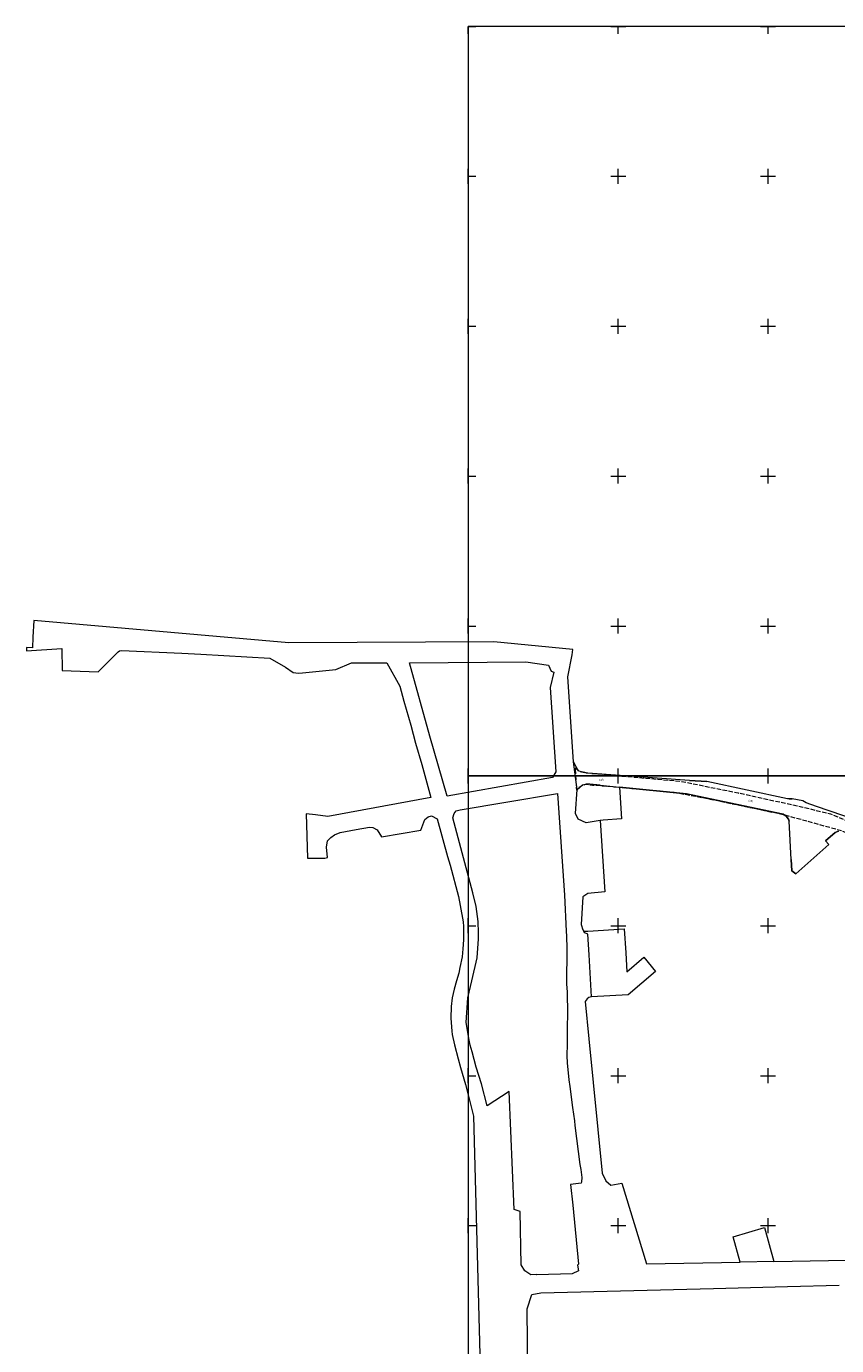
# Model space of a CAD drawing. Header units: metres. Extents: x 7575234 to 29552328, y 2827892 to 11288514.
# Tile 31 of 50: x 7581453 to 7581723, y 5648310 to 5648750. Entities that reach past the tile are written whole.
import ezdxf

# ---------------------------------------------------------------- set-up
doc = ezdxf.new("R2010")
doc.units = ezdxf.units.M
for name, pattern in [('1.5_0.5', [2, 1.5, -0.5]), ('219-500', [0]), ('egug-500', [0])]:
    doc.linetypes.add(name, pattern=pattern)
for name, color, linetype in [('218-kontur użytku gruntowego', 7, 'Continuous'), ('219-działka ewidencyjna', 7, 'Continuous'), ('jezdnia', 7, 'Continuous'), ('jezdnia-Atr17', 7, 'Continuous'), ('Wstawianie ramki sekcyjnej z opisem', 7, 'Continuous')]:
    doc.layers.add(name, color=color, linetype=linetype)
doc.styles.get("Standard").update_dxf_attribs({"font": 'ARIALN.TTF'})

msp = doc.modelspace()

# ---------------------------------------------------------------- linework, layer by layer
at = {"layer": '218-kontur użytku gruntowego', "color": 3, "linetype": 'egug-500', "lineweight": 18, "flags": 128}
for points in [[(7581455.09, 5648551.86), (7581454.81, 5648546.23)], [(7581540.15, 5648544.39), (7581455.09, 5648551.86)], [(7581454.81, 5648546.23), (7581454.65, 5648542.73)], [(7581608.56, 5648544.67), (7581540.15, 5648544.39)], [(7581634.93, 5648542.18), (7581608.56, 5648544.67)], [(7581452.69, 5648542.83), (7581452.63, 5648541.73)], [(7581452.63, 5648541.73), (7581464.42, 5648542.44)], [(7581454.65, 5648542.73), (7581452.69, 5648542.83)], [(7581464.42, 5648542.44), (7581464.56, 5648535.12)], [(7581476.61, 5648534.73), (7581483.26, 5648541.4)], [(7581483.26, 5648541.4), (7581483.73, 5648541.72)], [(7581483.73, 5648541.72), (7581484.34, 5648541.79)], [(7581484.34, 5648541.79), (7581504.43, 5648540.97)], [(7581504.43, 5648540.97), (7581510.82, 5648540.6)], [(7581510.82, 5648540.6), (7581533.78, 5648539.3)], [(7581633.21, 5648532.99), (7581634.6, 5648540.43)], [(7581634.6, 5648540.43), (7581634.93, 5648542.18)], [(7581464.56, 5648535.12), (7581473.61, 5648534.83)], [(7581533.78, 5648539.3), (7581539.04, 5648536.28)], [(7581539.04, 5648536.28), (7581541.65, 5648534.53)], [(7581544.67, 5648534.37), (7581555.82, 5648535.45)], [(7581555.82, 5648535.45), (7581561.04, 5648537.67)], [(7581561.04, 5648537.67), (7581572.86, 5648537.71)], [(7581572.86, 5648537.71), (7581577.19, 5648529.88)], [(7581580.43, 5648537.7), (7581619.22, 5648538.03)], [(7581587.23, 5648513.26), (7581580.43, 5648537.7)], [(7581619.22, 5648538.03), (7581626.73, 5648536.89)], [(7581626.73, 5648536.89), (7581627.63, 5648534.99)], [(7581627.63, 5648534.99), (7581628.55, 5648534.64)], [(7581473.61, 5648534.83), (7581476.61, 5648534.73)], [(7581541.65, 5648534.53), (7581543.33, 5648534.24)], [(7581543.33, 5648534.24), (7581544.67, 5648534.37)], [(7581628.55, 5648534.64), (7581627.27, 5648529.47)], [(7581635.06, 5648504.72), (7581633.21, 5648532.99)], [(7581577.19, 5648529.88), (7581578.53, 5648524.97)], [(7581627.27, 5648529.47), (7581629.21, 5648501.39)], [(7581578.53, 5648524.97), (7581580.81, 5648516.88)], [(7581580.81, 5648516.88), (7581582.37, 5648510.89)], [(7581593, 5648493.28), (7581587.23, 5648513.26)], [(7581582.37, 5648510.89), (7581584.54, 5648503.82)], [(7581636.81, 5648501.61), (7581635.06, 5648504.72)], [(7581584.54, 5648503.82), (7581587.51, 5648492.77)], [(7581629.21, 5648501.39), (7581628.12, 5648499.46)], [(7581639.87, 5648500.89), (7581636.81, 5648501.61)], [(7581673.81, 5648498.52), (7581639.87, 5648500.89)], [(7581628.12, 5648499.46), (7581593, 5648493.28)], [(7581635.72, 5648487.43), (7581636.28, 5648495.47)], [(7581636.28, 5648495.47), (7581638.08, 5648497.05)], [(7581638.08, 5648497.05), (7581639.46, 5648497.37)], [(7581639.46, 5648497.37), (7581643.94, 5648496.91)], [(7581643.94, 5648496.91), (7581650.4, 5648496.25)], [(7581672.81, 5648493.97), (7581650.4, 5648496.25)], [(7581650.4, 5648496.25), (7581651.16, 5648485.63)], [(7581679.6, 5648498.11), (7581673.81, 5648498.52)], [(7581706.43, 5648492.38), (7581679.6, 5648498.11)], [(7581587.51, 5648492.77), (7581553.13, 5648486.48)], [(7581597.25, 5648488.71), (7581612.51, 5648491.26)], [(7581612.51, 5648491.26), (7581629.77, 5648494.17)], [(7581629.77, 5648494.17), (7581632.14, 5648460.24)], [(7581674.38, 5648493.64), (7581672.81, 5648493.97)], [(7581704.97, 5648487.22), (7581674.38, 5648493.64)], [(7581707.08, 5648492.38), (7581706.43, 5648492.38)], [(7581708.08, 5648492.37), (7581707.08, 5648492.38)], [(7581711.63, 5648491.69), (7581708.08, 5648492.37)], [(7581712.69, 5648491.03), (7581711.63, 5648491.69)], [(7581716.13, 5648489.85), (7581712.69, 5648491.03)], [(7581549.06, 5648486.96), (7581545.91, 5648487.33)], [(7581545.91, 5648487.33), (7581546.41, 5648472.51)], [(7581553.13, 5648486.48), (7581549.06, 5648486.96)], [(7581586.67, 5648486.32), (7581587.78, 5648486.65)], [(7581587.78, 5648486.65), (7581589.65, 5648485.69)], [(7581594.9, 5648486), (7581595.32, 5648487.51)], [(7581595.32, 5648487.51), (7581595.96, 5648488.4)], [(7581595.96, 5648488.4), (7581597.25, 5648488.71)], [(7581636.63, 5648485.52), (7581635.72, 5648487.43)], [(7581706.01, 5648486.59), (7581704.97, 5648487.22)], [(7581706.84, 5648485.58), (7581706.01, 5648486.59)], [(7581729.48, 5648485.28), (7581716.13, 5648489.85)], [(7581557.28, 5648481.17), (7581562.63, 5648482.14)], [(7581562.63, 5648482.14), (7581567.06, 5648482.95)], [(7581567.06, 5648482.95), (7581568.15, 5648482.84)], [(7581568.15, 5648482.84), (7581569.63, 5648482)], [(7581584.18, 5648481.93), (7581585.56, 5648485.43)], [(7581585.56, 5648485.43), (7581586.67, 5648486.32)], [(7581589.65, 5648485.69), (7581593.06, 5648473.13)], [(7581601.51, 5648460.95), (7581594.9, 5648486)], [(7581639.3, 5648484.33), (7581636.63, 5648485.52)], [(7581643.98, 5648485.15), (7581639.3, 5648484.33)], [(7581644.98, 5648485.22), (7581643.98, 5648485.15)], [(7581643.98, 5648485.15), (7581645.57, 5648461.29)], [(7581651.16, 5648485.63), (7581644.98, 5648485.22)], [(7581707.01, 5648484.85), (7581706.84, 5648485.58)], [(7581707.68, 5648472.07), (7581707.01, 5648484.85)], [(7581552.74, 5648476.24), (7581553.08, 5648478.32)], [(7581553.08, 5648478.32), (7581554.17, 5648479.48)], [(7581554.17, 5648479.48), (7581555.38, 5648480.35)], [(7581555.38, 5648480.35), (7581557.28, 5648481.17)], [(7581569.63, 5648482), (7581571.11, 5648479.64)], [(7581571.11, 5648479.64), (7581584.18, 5648481.93)], [(7581722.32, 5648481.07), (7581719.18, 5648478.38)], [(7581719.18, 5648478.38), (7581720.27, 5648477.09)], [(7581723.44, 5648481.62), (7581722.32, 5648481.07)], [(7581553.01, 5648472.77), (7581552.74, 5648476.24)], [(7581720.27, 5648477.09), (7581709.26, 5648467.29)], [(7581546.41, 5648472.51), (7581552.21, 5648472.61)], [(7581552.21, 5648472.61), (7581553.01, 5648472.77)], [(7581593.06, 5648473.13), (7581593.93, 5648470.26)], [(7581593.93, 5648470.26), (7581596.72, 5648459.77)], [(7581707.87, 5648468.32), (7581707.68, 5648472.07)], [(7581709.26, 5648467.29), (7581707.87, 5648468.32)], [(7581602.6, 5648456.39), (7581601.51, 5648460.95)], [(7581632.14, 5648460.24), (7581632.66, 5648448.2)], [(7581639.89, 5648460.76), (7581638.22, 5648459.71)], [(7581645.57, 5648461.29), (7581639.89, 5648460.76)], [(7581596.72, 5648459.77), (7581597.3, 5648456.82)], [(7581597.3, 5648456.82), (7581598.25, 5648451.31)], [(7581603.31, 5648451.49), (7581602.6, 5648456.39)], [(7581638.22, 5648459.71), (7581637.65, 5648450.46)], [(7581603.47, 5648447.67), (7581603.31, 5648451.49)], [(7581598.25, 5648451.31), (7581598.36, 5648449.79)], [(7581598.36, 5648449.79), (7581598.45, 5648445.31)], [(7581603.36, 5648445.67), (7581603.47, 5648447.67)], [(7581632.66, 5648448.2), (7581632.73, 5648446.6)], [(7581637.65, 5648450.46), (7581638.26, 5648448.65)], [(7581638.26, 5648448.65), (7581638.54, 5648448.17)], [(7581638.54, 5648448.17), (7581639.87, 5648448.25)], [(7581638.87, 5648447.62), (7581638.54, 5648448.17)], [(7581639.93, 5648447.18), (7581638.87, 5648447.62)], [(7581639.87, 5648448.25), (7581652.05, 5648448.94)], [(7581640.32, 5648440.36), (7581639.93, 5648447.18)], [(7581652.05, 5648448.94), (7581652.51, 5648440.97)], [(7581598.45, 5648445.31), (7581598.2, 5648442.37)], [(7581603, 5648439.29), (7581603.36, 5648445.67)], [(7581632.73, 5648446.6), (7581632.83, 5648442.39)], [(7581597.92, 5648439.67), (7581597.24, 5648436.05)], [(7581598.2, 5648442.37), (7581597.92, 5648439.67)], [(7581601.22, 5648431.62), (7581603, 5648439.29)], [(7581632.83, 5648442.39), (7581632.81, 5648430.54)], [(7581641.12, 5648426.28), (7581640.32, 5648440.36)], [(7581652.51, 5648440.97), (7581652.86, 5648434.66)], [(7581652.86, 5648434.66), (7581658.6, 5648439.5)], [(7581658.6, 5648439.5), (7581662.48, 5648434.71)], [(7581596.82, 5648434.23), (7581596.04, 5648431.7)], [(7581597.24, 5648436.05), (7581596.82, 5648434.23)], [(7581662.48, 5648434.71), (7581653.3, 5648426.97)], [(7581596.04, 5648431.7), (7581595.25, 5648428.87)], [(7581599.81, 5648426.02), (7581601.22, 5648431.62)], [(7581632.81, 5648430.54), (7581633, 5648427.95)], [(7581594.59, 5648425.94), (7581594.28, 5648423.08)], [(7581595.25, 5648428.87), (7581594.59, 5648425.94)], [(7581599.35, 5648417.72), (7581599.81, 5648426.02)], [(7581633, 5648427.95), (7581633.09, 5648420.52)], [(7581639.62, 5648425.69), (7581639, 5648424.77)], [(7581640.25, 5648426.1), (7581639.62, 5648425.69)], [(7581641.12, 5648426.28), (7581640.25, 5648426.1)], [(7581653.3, 5648426.97), (7581641.12, 5648426.28)], [(7581594.28, 5648423.08), (7581594.22, 5648419.23)], [(7581633.09, 5648420.52), (7581633.01, 5648416.33)], [(7581639, 5648424.77), (7581640.24, 5648412.26)], [(7581594.22, 5648419.23), (7581594.47, 5648414.88)], [(7581600.26, 5648411.83), (7581599.35, 5648417.72)], [(7581633.01, 5648416.33), (7581632.98, 5648410.56)], [(7581594.47, 5648414.88), (7581594.59, 5648413.76)], [(7581594.59, 5648413.76), (7581595.39, 5648410.26)], [(7581600.69, 5648410.24), (7581600.26, 5648411.83)], [(7581640.24, 5648412.26), (7581644.66, 5648367.47)], [(7581595.39, 5648410.26), (7581596.6, 5648405.66)], [(7581601.33, 5648407.96), (7581600.69, 5648410.24)], [(7581602.65, 5648402.9), (7581601.33, 5648407.96)], [(7581632.98, 5648410.56), (7581632.89, 5648406.79)], [(7581596.6, 5648405.66), (7581597.45, 5648402.72)], [(7581632.89, 5648406.79), (7581632.96, 5648404.14)], [(7581632.96, 5648404.14), (7581633.43, 5648399.83)], [(7581597.45, 5648402.72), (7581599.13, 5648397.06)], [(7581604.45, 5648397.25), (7581602.65, 5648402.9)], [(7581633.43, 5648399.83), (7581633.57, 5648398.59)], [(7581633.57, 5648398.59), (7581633.87, 5648396.38)], [(7581599.13, 5648397.06), (7581600.32, 5648392.24)], [(7581606.28, 5648389.91), (7581604.45, 5648397.25)], [(7581613.59, 5648394.78), (7581606.28, 5648389.91)], [(7581615.29, 5648355.35), (7581613.59, 5648394.78)], [(7581633.87, 5648396.38), (7581634.8, 5648389.36)], [(7581600.32, 5648392.24), (7581601.71, 5648386.56)], [(7581601.71, 5648386.56), (7581603.93, 5648302.8)], [(7581634.8, 5648389.36), (7581635.43, 5648384.96)], [(7581635.43, 5648384.96), (7581635.56, 5648383.36)], [(7581635.56, 5648383.36), (7581637.24, 5648370.39)], [(7581637.24, 5648370.39), (7581637.52, 5648368.77)], [(7581637.52, 5648368.77), (7581637.84, 5648366.09)], [(7581637.69, 5648364.19), (7581634.13, 5648363.76)], [(7581634.13, 5648363.76), (7581634.92, 5648356.81)], [(7581637.81, 5648364.59), (7581637.69, 5648364.19)], [(7581637.84, 5648366.09), (7581637.81, 5648364.59)], [(7581644.66, 5648367.47), (7581645.83, 5648364.95)], [(7581645.83, 5648364.95), (7581647.53, 5648363.53)], [(7581647.53, 5648363.53), (7581651.22, 5648364.19)], [(7581651.22, 5648364.19), (7581659.47, 5648337.27)], [(7581617.29, 5648354.68), (7581615.29, 5648355.35)], [(7581617.68, 5648336.94), (7581617.29, 5648354.68)], [(7581634.92, 5648356.81), (7581636.79, 5648337.1)], [(7581688.4, 5648346.3), (7581693.57, 5648347.84)], [(7581690.65, 5648337.83), (7581688.4, 5648346.3)], [(7581693.57, 5648347.84), (7581698.75, 5648349.38)], [(7581698.75, 5648349.38), (7581701.96, 5648338.05)], [(7581618.85, 5648334.97), (7581617.68, 5648336.94)], [(7581636.79, 5648337.1), (7581636.47, 5648336.85)], [(7581659.47, 5648337.27), (7581690.65, 5648337.83)], [(7581701.96, 5648338.05), (7581690.65, 5648337.83)], [(7581701.96, 5648338.05), (7581738.36, 5648338.71)], [(7581620.87, 5648333.56), (7581618.85, 5648334.97)], [(7581622.8, 5648333.73), (7581620.87, 5648333.56)], [(7581622.92, 5648333.53), (7581622.8, 5648333.73)], [(7581634.67, 5648333.89), (7581622.92, 5648333.53)], [(7581636.75, 5648334.94), (7581634.67, 5648333.89)], [(7581636.47, 5648336.85), (7581636.75, 5648334.94)], [(7581624.24, 5648327.57), (7581681.82, 5648329.08)], [(7581681.82, 5648329.08), (7581706.42, 5648329.73)], [(7581706.42, 5648329.73), (7581723.71, 5648330.18)], [(7581619.69, 5648322.27), (7581621.18, 5648327.03)], [(7581621.18, 5648327.03), (7581624.24, 5648327.57)], [(7581619.8, 5648311.02), (7581619.69, 5648322.27)], [(7581619.93, 5648287.02), (7581619.8, 5648311.02)]]:
    msp.add_lwpolyline(points, dxfattribs=at)
at = {"layer": '219-działka ewidencyjna', "color": 3, "linetype": '219-500', "lineweight": 18, "flags": 128}
for points in [[(7581636.28, 5648495.47), (7581635.06, 5648504.72)], [(7581636.81, 5648501.61), (7581635.06, 5648504.72)], [(7581639.87, 5648500.89), (7581636.81, 5648501.61)], [(7581673.81, 5648498.52), (7581639.87, 5648500.89)], [(7581636.28, 5648495.47), (7581638.08, 5648497.05)], [(7581638.08, 5648497.05), (7581639.46, 5648497.37)], [(7581643.94, 5648496.91), (7581639.46, 5648497.37)], [(7581643.94, 5648496.91), (7581650.4, 5648496.25)], [(7581650.4, 5648496.25), (7581672.81, 5648493.97)], [(7581673.81, 5648498.52), (7581679.6, 5648498.11)], [(7581706.43, 5648492.38), (7581679.6, 5648498.11)], [(7581674.38, 5648493.64), (7581672.81, 5648493.97)], [(7581674.38, 5648493.64), (7581704.97, 5648487.22)], [(7581707.08, 5648492.38), (7581706.43, 5648492.38)], [(7581707.08, 5648492.38), (7581708.08, 5648492.37)], [(7581711.63, 5648491.69), (7581708.08, 5648492.37)], [(7581712.69, 5648491.03), (7581711.63, 5648491.69)], [(7581716.13, 5648489.85), (7581712.69, 5648491.03)], [(7581704.97, 5648487.22), (7581706.01, 5648486.59)], [(7581706.01, 5648486.59), (7581706.84, 5648485.58)], [(7581729.48, 5648485.28), (7581716.13, 5648489.85)], [(7581706.84, 5648485.58), (7581707.01, 5648484.85)], [(7581707.68, 5648472.07), (7581707.01, 5648484.85)], [(7581719.18, 5648478.38), (7581722.32, 5648481.07)], [(7581720.27, 5648477.09), (7581719.18, 5648478.38)], [(7581722.32, 5648481.07), (7581723.44, 5648481.62)], [(7581709.26, 5648467.29), (7581720.27, 5648477.09)], [(7581707.68, 5648472.07), (7581707.87, 5648468.32)], [(7581707.87, 5648468.32), (7581709.26, 5648467.29)]]:
    msp.add_lwpolyline(points, dxfattribs=at)
at = {"layer": 'jezdnia', "color": 7, "linetype": '1.5_0.5', "lineweight": 18, "flags": 128}
msp.add_lwpolyline([(7581635.7, 5648502.7), (7581637.32, 5648501.46), (7581639.47, 5648501), (7581670.96, 5648498.21), (7581680.58, 5648496.25), (7581690.05, 5648494.33), (7581711.62, 5648489.62), (7581720.85, 5648487.31), (7581750.44, 5648474.78), (7581753.46, 5648473.49), (7581767.41, 5648467.44), (7581790.61, 5648457.45), (7581791.98, 5648457.26), (7581792.98, 5648457.75), (7581793.31, 5648458.63), (7581793.04, 5648461.99), (7581791.96, 5648473.85), (7581791.95, 5648475.74), (7581793.06, 5648476.05), (7581794.21, 5648476.03), (7581795.24, 5648475.96), (7581796.26, 5648476.16), (7581797.2, 5648476.61), (7581798.06, 5648477.19), (7581798.71, 5648478.34), (7581799.97, 5648478.35), (7581801.78, 5648478.27), (7581803.7, 5648478.52), (7581804.76, 5648474.12), (7581802.79, 5648473.18), (7581805.48, 5648458.3), (7581806.05, 5648455.15), (7581806.22, 5648454.46), (7581806.99, 5648452.1), (7581808.3, 5648449.18), (7581814.57, 5648435.1), (7581815.88, 5648432.04), (7581816.2, 5648431.54), (7581817.04, 5648431.05), (7581820.38, 5648420.78), (7581813.49, 5648421.21), (7581813.21, 5648423.01), (7581806.12, 5648443.28), (7581805.38, 5648444.99), (7581804.6, 5648446.13), (7581804.29, 5648446.5), (7581802.91, 5648447.75), (7581801.3, 5648448.69), (7581797.86, 5648450.26), (7581795.09, 5648451.37), (7581783.1, 5648456.51), (7581779.07, 5648458.24), (7581770.53, 5648461.85), (7581734.09, 5648477.55), (7581730.26, 5648479.22), (7581726.83, 5648480.73), (7581724.67, 5648481.61), (7581705.05, 5648487.05), (7581679.85, 5648492.35), (7581668.69, 5648494.43), (7581652.14, 5648495.95), (7581644.74, 5648496.58), (7581644.13, 5648496.63), (7581641.45, 5648496.85), (7581638.95, 5648497.08), (7581637.87, 5648496.74), (7581636.92, 5648496.11), (7581636.18, 5648495.24)], close=True, dxfattribs=at)
at = {"layer": 'Wstawianie ramki sekcyjnej z opisem', "color": 7, "linetype": 'Continuous', "lineweight": 13, "flags": 128}
for points in [[(7581600, 5648500), (7582000, 5648500), (7582000, 5648750), (7581600, 5648750)], [(7581600, 5648250), (7582000, 5648250), (7582000, 5648500), (7581600, 5648500)]]:
    msp.add_lwpolyline(points, close=True, dxfattribs=at)
for points in [[(7581600, 5648750), (7581602.5, 5648750)], [(7581600, 5648747.5), (7581600, 5648750)], [(7581647.5, 5648750), (7581652.5, 5648750)], [(7581650, 5648747.5), (7581650, 5648750)], [(7581697.5, 5648750), (7581702.5, 5648750)], [(7581700, 5648747.5), (7581700, 5648750)], [(7581600, 5648697.5), (7581600, 5648702.5)], [(7581650, 5648697.5), (7581650, 5648702.5)], [(7581700, 5648697.5), (7581700, 5648702.5)], [(7581600, 5648700), (7581602.5, 5648700)], [(7581647.5, 5648700), (7581652.5, 5648700)], [(7581697.5, 5648700), (7581702.5, 5648700)], [(7581600, 5648647.5), (7581600, 5648652.5)], [(7581600, 5648650), (7581602.5, 5648650)], [(7581647.5, 5648650), (7581652.5, 5648650)], [(7581650, 5648647.5), (7581650, 5648652.5)], [(7581697.5, 5648650), (7581702.5, 5648650)], [(7581700, 5648647.5), (7581700, 5648652.5)], [(7581600, 5648597.5), (7581600, 5648602.5)], [(7581650, 5648597.5), (7581650, 5648602.5)], [(7581700, 5648597.5), (7581700, 5648602.5)], [(7581600, 5648600), (7581602.5, 5648600)], [(7581647.5, 5648600), (7581652.5, 5648600)], [(7581697.5, 5648600), (7581702.5, 5648600)], [(7581600, 5648547.5), (7581600, 5648552.5)], [(7581600, 5648550), (7581602.5, 5648550)], [(7581647.5, 5648550), (7581652.5, 5648550)], [(7581650, 5648547.5), (7581650, 5648552.5)], [(7581697.5, 5648550), (7581702.5, 5648550)], [(7581700, 5648547.5), (7581700, 5648552.5)], [(7581600, 5648500), (7581600, 5648502.5)], [(7581600, 5648500), (7581602.5, 5648500)], [(7581600, 5648497.5), (7581600, 5648500)], [(7581600, 5648500), (7581602.5, 5648500)], [(7581647.5, 5648500), (7581652.5, 5648500)], [(7581647.5, 5648500), (7581652.5, 5648500)], [(7581650, 5648500), (7581650, 5648502.5)], [(7581650, 5648497.5), (7581650, 5648500)], [(7581697.5, 5648500), (7581702.5, 5648500)], [(7581697.5, 5648500), (7581702.5, 5648500)], [(7581700, 5648500), (7581700, 5648502.5)], [(7581700, 5648497.5), (7581700, 5648500)], [(7581600, 5648447.5), (7581600, 5648452.5)], [(7581650, 5648447.5), (7581650, 5648452.5)], [(7581700, 5648447.5), (7581700, 5648452.5)], [(7581600, 5648450), (7581602.5, 5648450)], [(7581647.5, 5648450), (7581652.5, 5648450)], [(7581697.5, 5648450), (7581702.5, 5648450)], [(7581600, 5648397.5), (7581600, 5648402.5)], [(7581600, 5648400), (7581602.5, 5648400)], [(7581647.5, 5648400), (7581652.5, 5648400)], [(7581650, 5648397.5), (7581650, 5648402.5)], [(7581697.5, 5648400), (7581702.5, 5648400)], [(7581700, 5648397.5), (7581700, 5648402.5)], [(7581600, 5648347.5), (7581600, 5648352.5)], [(7581650, 5648347.5), (7581650, 5648352.5)], [(7581700, 5648347.5), (7581700, 5648352.5)], [(7581600, 5648350), (7581602.5, 5648350)], [(7581647.5, 5648350), (7581652.5, 5648350)], [(7581697.5, 5648350), (7581702.5, 5648350)]]:
    msp.add_lwpolyline(points, dxfattribs=at)

# ---------------------------------------------------------------- texts
at = {"layer": 'jezdnia-Atr17', "color": 7, "width": 0.667}
for rotation, p in [(355.134, (7581643.68, 5648498.48)), (347.682, (7581693.45, 5648491.52))]:
    msp.add_text('j.mb.', height=0.75, rotation=rotation, dxfattribs=at).set_placement(p)

doc.saveas('drawing.dxf')
